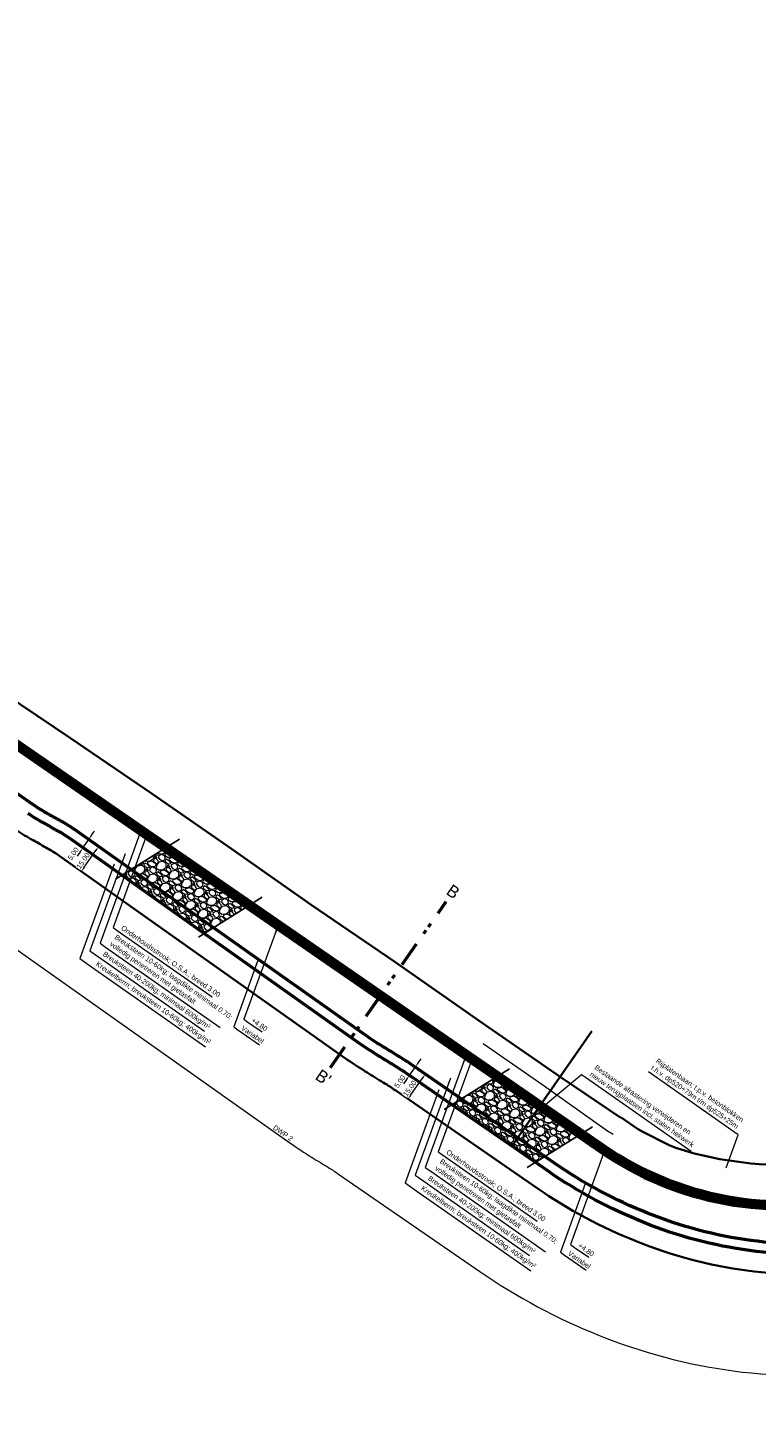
# Model space of a CAD drawing. Header units: metres. Extents: x -128301 to 77274, y 393138 to 412865.
# Tile 7 of 13: x 70620 to 70980, y 407081 to 407773. Entities that reach past the tile are written whole.
import ezdxf
from ezdxf.enums import TextEntityAlignment as Align

# ---------------------------------------------------------------- set-up
doc = ezdxf.new("R2010")
doc.units = ezdxf.units.M
for name, pattern in [('BLADGRENS', [31, 12.5, -6.25, 2, -2, 2, -6.25]), ('CENTER2', [28.575, 19.05, -3.175, 3.175, -3.175]), ('ONDERHOUDSSTROOK', [28, 8, -20])]:
    doc.linetypes.add(name, pattern=pattern)
for name, color, linetype, lineweight in [('maatvoering-leadr', 7, 'Continuous', 30), ('maatvoering-lin', 7, 'Continuous', 30), ('Plts-Dwarsprofiel', 5, 'CENTER2', 70), ('Revisie-Bladgrens', 5, 'BLADGRENS', 50), ('sn-arcering_kreukelberm', 253, 'Continuous', 0), ('sn-arcering_overlaging', 126, 'Continuous', 9), ('TL-2.5mm Tekst', 7, 'Continuous', 25), ('TM-Glooiing', 4, 'Continuous', 50), ('TM-Invloedsgebied', 1, 'Continuous', 18), ('TM-Kreukelberm', 43, 'Continuous', 50), ('TM-onderhoudsweg', 3, 'Continuous', 35), ('TM-Raster', 41, 'RASTER', 35), ('TM-Werkgrens', 62, 'PBZ-WERKGRENS', 35)]:
    doc.layers.add(name, color=color, linetype=linetype, lineweight=lineweight)
doc.layers.add('sn-arcrand', color=7, linetype='Continuous', plot=False)
doc.layers.add('TM-Hulplijn-plaatsdwp in situatie', color=213, linetype='Continuous', lineweight=9, plot=False)
doc.styles.add('GM25mm', font='StagCAD.ttf', dxfattribs={"width": 0.96, "height": 2.5})
doc.styles.add('StagCAD', font='StagCAD.ttf')
doc.linetypes.add('PBZ-WERKGRENS', pattern='A,5.5,-1.05,["O",StagCAD,S=2,R=0,X=0,Y=-1],-3.45', length=10)
doc.linetypes.add('RASTER', pattern='A,3,-2,[200,RASTER,S=0.75,R=0,X=0,Y=0],-2,3', length=10)
doc.dimstyles.new('GM-maatvoering', dxfattribs={"dimtxt": 2.5, "dimasz": 2.5, "dimexe": 1, "dimexo": 0, "dimgap": 1, "dimtad": 1, "dimrnd": 0.001, "dimzin": 1, "dimdsep": 46, "dimtxsty": 'StagCAD', "dimcen": 0.09, "dimclrd": 1, "dimclre": 1, "dimclrt": 7, "dimazin": 0, "dimtfac": 1, "dimtix": 1, "dimtmove": 0, "dimatfit": 3, "dimfxl": 1, "dimfxlon": 1, "dimtvp": 0.83, "dimtolj": 1, "dimtzin": 0, "dimlwd": 15, "dimlwe": 15, "dimarcsym": 0})
pattern_1 = [(193.012788, (69619.07284, 407570.60876), (-89.27138063, -21.21222763), [1.025164, -101.49145]), (149.96974, (69618.074, 407570.37792), (79.273915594, -46.20589039), [1.759214, -174.162147]), (97.510447, (69616.55094, 407571.25834), (14.34220892, -112.3678488), [1.240445, -122.80417]), (232.27369, (69613.02392, 407571.4024), (93.65498749, 120.46811909), [1.602014, -158.599312]), (257.833654, (69612.04367, 407570.1353), (21.23813645, 96.75652516), [1.5709, -155.519423]), (322.27369, (69611.7126, 407568.5997), (-120.46811909, 93.65498749), [1.602014, -158.599312]), (2.69424, (69612.9797, 407567.61943), (-124.851725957, -5.600903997), [2.11858, -209.739346]), (37.255328, (69615.09593, 407567.719), (139.84792384, 106.72808158), [2.00016, -198.01577]), (86.429566, (69616.68795, 407568.92985), (6.882973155, 116.11042107), [1.60744, -159.136637]), (140.23636, (69616.78806, 407570.53417), (64.2906719, -54.31911548), [1.83514, -89.92181]), (187.397438, (69615.3774, 407571.70796), (-122.980439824, -16.213495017), [2.373234, -234.950318]), (103.814075, (69619.1597, 407567.01304), (-17.46965537, 68.0461986), [0.810014, -80.191697]), (136.469234, (69618.96632, 407567.79963), (72.40389663, -69.30235893), [1.541046, -152.563917]), (190, (69617.849, 407568.861), (-4.370652, -6.241939), [1.07763, -9.69868]), (168.19859, (69617.9366, 407569.916), (39.9509978, -9.3693851), [0.580324, -57.451867]), (256.80141, (69617.3685, 407570.0347), (6.8700188, 23.0964682), [0.820697, -40.21426]), (355.96376, (69617.1812, 407569.2357), (27.4671206, -0.6280802), [1.33296, -43.098894]), (126.56505, (69618.5108, 407569.1418), (8.1132247, -14.9832435), [0.96386, -23.132694]), (341.38954, (69613.7482, 407572.56966), (75.53134311, -24.98070872), [1.350264, -133.67648]), (35.346176, (69615.0279, 407572.13875), (-73.0449312, -51.17871457), [1.132797, -112.146647]), (258.19859, (69619.3849, 407570.3902), (9.3693851, 39.9509978), [1.16064, -56.87155]), (308.61046, (69619.14756, 407569.2541), (-49.30742844, 62.43234018), [1.350264, -133.67648]), (304.443955, (69611.0384, 407568.6997), (-22.468388, 34.3371394), [1.302106, -63.803203]), (259.77514, (69611.7749, 407567.62584), (16.86748396, 90.51458659), [1.091016, -108.01078]), (31.80141, (69615.0767, 407564.1046), (34.3371394, 22.468388), [1.16064, -56.87155]), (342.354025, (69616.0631, 407564.7162), (-98.62781129, 31.85072747), [1.27735, -126.457128]), (34.443955, (69612.01815, 407566.2462), (-34.3371394, -22.468388), [0.651053, -64.454256]), (66.30993, (69614.7022, 407564.3668), (11.2406712, 29.3384068), [0.388544, -38.465985]), (130.96376, (69614.8583, 407564.7226), (14.3551633, -19.353896), [1.5709, -29.847164]), (151.009006, (69613.82844, 407565.90885), (66.79003822, -37.46458587), [1.4558, -144.124095]), (268.69007, (69616.7878, 407568.6739), (2.4993663, 16.8545296), [1.09897, -26.37533]), (318.157227, (69616.76267, 407567.5752), (97.37165093, -86.784968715), [1.91867, -189.948027]), (25.945396, (69618.19204, 407566.2953), (-55.56232143, -26.21096026), [0.784525, -77.668177]), (55, (69618.8975, 407566.6385), (-1.871286, 10.61259), [0.4572, -7.1628]), (85.256437, (69613.8347, 407566.1835), (-5.6268128, -61.17617982), [1.0586, -104.801822]), (13.012788, (69613.92227, 407567.2385), (89.27138063, 21.21222763), [2.05033, -100.466287]), (325, (69615.92, 407567.7), (10.61259, 1.871286), [1.9812, -5.6388]), (290.304846, (69617.54285, 407566.5638), (31.8248187, -87.40009448), [1.20483, -119.27795]), (219.0546, (69617.9609, 407565.4338), (-23.72454836, -20.5971019), [1.109487, -54.36495]), (172.645975, (69617.09938, 407564.7348), (-162.30335742, 20.62301069), [1.806435, -178.837393]), (140.42608, (69615.3078, 407564.96602), (-76.77454906, 63.06042036), [1.91109, -189.19754])]
pattern_2 = [(280, (69601.242, 407941.536), (8.10919, -5.678117), [0.35, -0.35, 0.7, -5.6]), (280, (69601.1, 407944.354), (8.10919, -5.678117), [1.75, -5.25]), (280, (69601.384, 407944.76), (8.10919, -5.678117), [1.75, -5.25]), (280, (69603.6544, 407941.9614), (8.10919, -5.678117), [0.35, -6.65]), (280, (69603.736, 407945.53), (8.10919, -5.678117), [1.05, -5.95]), (280, (69604.081, 407945.5906), (8.10919, -5.678117), [1.05, -5.95]), (280, (69605.155, 407941.515), (8.10919, -5.678117), [2.1, -4.9]), (280, (69605.4386, 407941.9206), (8.10919, -5.678117), [2.1, -4.9]), (280, (69605.824, 407943.7656), (8.10919, -5.678117), [0.7, -6.3]), (280, (69606.2296, 407943.482), (8.10919, -5.678117), [0.35, -6.65]), (280, (69606.372, 407946.7054), (8.10919, -5.678117), [0.35, -0.35, 0.35, -5.95]), (10, (69604.993, 407946.462), (5.678117, 8.10919), [1.05, -5.95]), (10, (69602.641, 407945.692), (5.678117, 8.10919), [0.35, -0.7, 0.35, -0.7, 1.4, -3.5]), (10, (69606.899, 407945.732), (5.678117, 8.10919), [0.35, -6.65]), (10, (69603.979, 407944.151), (5.678117, 8.10919), [0.35, -6.65]), (10, (69605.763, 407944.11), (5.678117, 8.10919), [0.35, -6.65]), (10, (69602.0934, 407942.752), (5.678117, 8.10919), [0.7, -6.3]), (10, (69601.8095, 407942.347), (5.678117, 8.10919), [1.05, -5.95]), (10, (69606.0064, 407942.7315), (5.678117, 8.10919), [0.7, -0.35, 0.7, -5.25]), (10, (69603.999, 407942.022), (5.678117, 8.10919), [1.4, -5.6]), (10, (69604.06, 407941.6775), (5.678117, 8.10919), [0.7, -6.3]), (10, (69601.769, 407940.563), (5.678117, 8.10919), [1.4, -5.6]), (10, (69601.8294, 407940.218), (5.678117, 8.10919), [1.05, -5.95]), (325, (69601.688, 407943.0363), (6.893654, 1.215537), [0.494975, -9.40452]), (325, (69603.5937, 407942.306), (6.893654, 1.215537), [0.494975, -9.40452]), (325, (69604.7493, 407941.799), (6.893654, 1.215537), [0.494975, -9.40452]), (325, (69604.5878, 407946.746), (6.893654, 1.215537), [0.494975, -9.40452]), (325, (69606.088, 407946.3), (6.893654, 1.215537), [0.494975, -9.40452]), (325, (69602.8435, 407942.529), (6.893654, 1.215537), [0.989947, -8.909548]), (325, (69607.446, 407942.63), (6.893654, 1.215537), [0.989947, -8.909548]), (55, (69600.836, 407941.82), (-1.215537, 6.893654), [0.989947, -8.909548]), (55, (69601.2417, 407941.536), (-1.215537, 6.893654), [0.989947, -8.909548]), (55, (69603.1474, 407940.806), (-1.215537, 6.893654), [0.989947, -8.909548]), (55, (69605.378, 407942.2653), (-1.215537, 6.893654), [0.989947, -8.909548]), (55, (69605.4386, 407941.9206), (-1.215537, 6.893654), [0.989947, -8.909548]), (55, (69603.1274, 407942.9347), (-1.215537, 6.893654), [1.484924, -8.41457]), (55, (69603.208, 407940.461), (-1.215537, 6.893654), [1.484924, -8.41457]), (55, (69602.7827, 407942.874), (-1.215537, 6.893654), [1.9799, -7.919596]), (55, (69606.372, 407946.7054), (-1.215537, 6.893654), [1.9799, -7.919596]), (55, (69606.0273, 407946.6446), (-1.215537, 6.893654), [1.9799, -7.919596]), (55, (69602.2965, 407945.6314), (-1.215537, 6.893654), [0.494975, -9.40452]), (55, (69604.02, 407945.9352), (-1.215537, 6.893654), [0.494975, -9.40452]), (306.56505, (69601.3024, 407941.1913), (1.215537, -6.893654), [0.782624, -14.869852]), (306.56505, (69603.1274, 407942.9347), (1.215537, -6.893654), [0.782624, -14.869852]), (306.56505, (69602.8635, 407940.4003), (1.215537, -6.893654), [1.565248, -14.087228]), (306.56505, (69603.2082, 407940.461), (1.215537, -6.893654), [1.565248, -14.087228]), (343.43495, (69606.2903, 407943.137), (6.893654, 1.215537), [0.7826, -7.826, 1.5652, -5.478676]), (343.43495, (69602.925, 407946.0976), (6.893654, 1.215537), [0.782624, -14.869852]), (343.43495, (69600.35, 407944.5773), (6.893654, 1.215537), [0.782624, -14.869852]), (343.43495, (69602.986, 407945.753), (6.893654, 1.215537), [0.782624, -14.869852]), (343.43495, (69606.6958, 407942.853), (6.893654, 1.215537), [0.782624, -14.869852]), (343.43495, (69606.2903, 407943.137), (6.893654, 1.215537), [0.782624, -14.869852]), (343.43495, (69604.3238, 407944.2118), (6.893654, 1.215537), [1.565248, -14.087228]), (343.43495, (69604.263, 407944.5565), (6.893654, 1.215537), [1.565248, -14.087228]), (36.56505, (69604.0807, 407945.5906), (6.893654, 1.215537), [0.782624, -14.869852]), (36.56505, (69601.0393, 407944.699), (6.893654, 1.215537), [1.565248, -14.087228]), (36.56505, (69601.384, 407944.7597), (6.893654, 1.215537), [1.565248, -14.087228]), (73.43495, (69606.108, 407944.171), (-1.215537, 6.893654), [1.565248, -14.087228]), (73.43495, (69606.2296, 407943.4817), (-1.215537, 6.893654), [2.34787, -13.304604]), (325, (69600.3147, 407944.7775), (1.2546985, 1.791895), [1.09375, -0.546875])]

# ---------------------------------------------------------------- blocks, each defined once
blk = doc.blocks.new('*D26')
at = {"layer": 'Defpoints', "color": 0, "transparency": 16777216}
for p in [(71486.69, 407354.29), (71480.48, 407342.59), (71531.54, 407332.15), (71503.6, 407315.16), (71519.06, 407308.78)]:
    blk.add_point(p, dxfattribs=at)
at = {"layer": 'maatvoering-lin', "color": 1, "lineweight": 15, "transparency": 16777216}
for p, q in [((71474.69, 407331.68), (71473.75, 407329.91)), ((71518.76, 407308.21), (71517.82, 407306.45))]:
    blk.add_line(p, q, dxfattribs=at)
blk.add_arc((61983.94, 389452.24), 20241.24, 61.905545, 62.032722, dxfattribs=at)
at = {"layer": 'maatvoering-lin', "color": 1, "transparency": 16777216}
for points in [[(71476.23, 407329.25), (71476.62, 407329.99), (71474.22, 407330.79)], [(71516.28, 407308.88), (71515.89, 407308.14), (71518.29, 407307.33)]]:
    blk.add_solid(points, dxfattribs=at)
blk = doc.blocks.new('*D29')
at = {"layer": 'Defpoints', "color": 0, "transparency": 16777216}
blk.add_point((70654.55, 407368.75), dxfattribs=at)
blk.add_point((70654.55, 407368.75), dxfattribs=at)
at = {"layer": 'maatvoering-lin', "color": 1, "lineweight": 15, "transparency": 16777216}
for p, q in [((70654.55, 407368.75), (70653.73, 407369.32)), ((70647.46, 407358.46), (70653.13, 407366.69)), ((70646.04, 407356.4), (70645.21, 407356.97))]:
    blk.add_line(p, q, dxfattribs=at)
at = {"layer": 'maatvoering-lin', "color": 7, "transparency": 16777216, "insert": (70646.92, 407361.64), "char_height": 2.5, "attachment_point": 5, "rotation": 55.39998, "style": 'StagCAD', "bg_fill": 3, "box_fill_scale": 1.1, "bg_fill_color": 256, "bg_fill_true_color": 13158600, "bg_fill_transparency": 0}
blk.add_mtext('\\A1;15.00', dxfattribs=at)
at = {"layer": 'Defpoints', "color": 0, "transparency": 16777216}
blk.add_point((70646.04, 407356.4), dxfattribs=at)
at = {"layer": 'maatvoering-lin', "color": 1, "transparency": 16777216}
for points in [[(70652.79, 407366.93), (70653.48, 407366.45), (70654.55, 407368.75)], [(70647.11, 407358.7), (70647.8, 407358.22), (70646.04, 407356.4)]]:
    blk.add_solid(points, dxfattribs=at)
blk = doc.blocks.new('*D30')
at = {"layer": 'Defpoints', "color": 0, "transparency": 16777216}
blk.add_point((70816.06, 407256.24), dxfattribs=at)
blk.add_point((70816.06, 407256.24), dxfattribs=at)
at = {"layer": 'maatvoering-lin', "color": 1, "lineweight": 15, "transparency": 16777216}
for p, q in [((70808.94, 407245.97), (70814.64, 407254.19)), ((70816.06, 407256.24), (70815.24, 407256.81)), ((70807.52, 407243.91), (70806.69, 407244.48))]:
    blk.add_line(p, q, dxfattribs=at)
at = {"layer": 'maatvoering-lin', "color": 7, "transparency": 16777216, "insert": (70808.41, 407249.16), "char_height": 2.5, "attachment_point": 5, "rotation": 55.26666, "style": 'StagCAD', "bg_fill": 3, "box_fill_scale": 1.1, "bg_fill_color": 256, "bg_fill_true_color": 13158600, "bg_fill_transparency": 0}
blk.add_mtext('\\A1;15.00', dxfattribs=at)
at = {"layer": 'Defpoints', "color": 0, "transparency": 16777216}
blk.add_point((70807.52, 407243.91), dxfattribs=at)
at = {"layer": 'maatvoering-lin', "color": 1, "transparency": 16777216}
for points in [[(70814.3, 407254.42), (70814.98, 407253.95), (70816.06, 407256.24)], [(70808.6, 407246.21), (70809.28, 407245.73), (70807.52, 407243.91)]]:
    blk.add_solid(points, dxfattribs=at)
blk = doc.blocks.new('*D38')
at = {"layer": 'Defpoints', "color": 0, "transparency": 16777216}
for p in [(70811.07, 407259.69), (70811.12, 407259.65)]:
    blk.add_point(p, dxfattribs=at)
at = {"layer": 'maatvoering-lin', "color": 1, "lineweight": 15, "transparency": 16777216}
for p, q in [((70811.12, 407259.65), (70810.25, 407260.26)), ((70812.5, 407261.74), (70813.93, 407263.78)), ((70806.77, 407253.54), (70805.33, 407251.5)), ((70808.26, 407255.55), (70807.38, 407256.17))]:
    blk.add_line(p, q, dxfattribs=at)
at = {"layer": 'maatvoering-lin', "color": 1, "transparency": 16777216}
blk.add_solid([(70812.16, 407261.97), (70812.84, 407261.5), (70811.07, 407259.69)], dxfattribs=at)
at = {"layer": 'maatvoering-lin', "color": 7, "transparency": 16777216, "insert": (70803.49, 407252.58), "char_height": 2.5, "attachment_point": 5, "rotation": 55.00012, "style": 'StagCAD', "bg_fill": 3, "box_fill_scale": 1.1, "bg_fill_color": 256, "bg_fill_true_color": 13158600, "bg_fill_transparency": 0}
blk.add_mtext('\\A1;5.00', dxfattribs=at)
at = {"layer": 'Defpoints', "color": 0, "transparency": 16777216}
blk.add_point((70808.26, 407255.55), dxfattribs=at)
at = {"layer": 'maatvoering-lin', "color": 1, "lineweight": 15, "transparency": 16777216}
blk.add_line((70808.2, 407255.59), (70811.07, 407259.69), dxfattribs=at)
at = {"layer": 'maatvoering-lin', "color": 1, "transparency": 16777216}
blk.add_solid([(70806.42, 407253.78), (70807.11, 407253.31), (70808.2, 407255.59)], dxfattribs=at)
blk = doc.blocks.new('*D39')
at = {"layer": 'Defpoints', "color": 0, "transparency": 16777216}
blk.add_point((70649.64, 407372.22), dxfattribs=at)
blk.add_point((70649.64, 407372.22), dxfattribs=at)
at = {"layer": 'maatvoering-lin', "color": 1, "lineweight": 15, "transparency": 16777216}
for p, q in [((70651.06, 407374.28), (70652.48, 407376.34)), ((70646.81, 407368.1), (70645.98, 407368.67)), ((70649.64, 407372.22), (70648.82, 407372.79)), ((70645.39, 407366.05), (70643.97, 407363.99))]:
    blk.add_line(p, q, dxfattribs=at)
at = {"layer": 'maatvoering-lin', "color": 1, "transparency": 16777216}
blk.add_solid([(70650.72, 407374.51), (70651.41, 407374.04), (70649.64, 407372.22)], dxfattribs=at)
at = {"layer": 'maatvoering-lin', "color": 7, "transparency": 16777216, "insert": (70642.01, 407365.11), "char_height": 2.5, "attachment_point": 5, "rotation": 55.39998, "style": 'StagCAD', "bg_fill": 3, "box_fill_scale": 1.1, "bg_fill_color": 256, "bg_fill_true_color": 13158600, "bg_fill_transparency": 0}
blk.add_mtext('\\A1;5.00', dxfattribs=at)
at = {"layer": 'Defpoints', "color": 0, "transparency": 16777216}
blk.add_point((70646.81, 407368.1), dxfattribs=at)
at = {"layer": 'maatvoering-lin', "color": 1, "lineweight": 15, "transparency": 16777216}
blk.add_line((70646.81, 407368.1), (70649.64, 407372.22), dxfattribs=at)
at = {"layer": 'maatvoering-lin', "color": 1, "transparency": 16777216}
blk.add_solid([(70645.04, 407366.28), (70645.73, 407365.81), (70646.81, 407368.1)], dxfattribs=at)

msp = doc.modelspace()

# ---------------------------------------------------------------- hatches: boundary and pattern name
at = {"layer": 'sn-arcering_kreukelberm'}
h = msp.add_hatch(dxfattribs=at)
h.set_pattern_fill('GRAVEL', color=256, scale=0.3, style=0)
h.set_pattern_definition(pattern_1)
h.paths.add_polyline_path([(70727.477, 407338.636), (70686.196, 407367.114), (70665.973, 407354.549), (70706.717, 407325.738)])
h = msp.add_hatch(dxfattribs=at)
h.set_pattern_fill('GRAVEL', color=256, scale=0.3, style=0)
h.set_pattern_definition(pattern_1)
h.paths.add_polyline_path([(70891.291, 407225.628), (70850.01, 407254.106), (70829.144, 407241.142), (70870.425, 407212.665)])
at = {"layer": 'sn-arcering_overlaging'}
h = msp.add_hatch(dxfattribs=at)
h.set_pattern_fill('NATUURST', color=256, scale=0.7, angle=-45, style=0, pattern_type=2)
h.set_pattern_definition(pattern_2)
h.paths.add_polyline_path([(70728.172, 407339.068), (70686.891, 407367.545), (70686.196, 407367.114), (70727.477, 407338.636)])
h = msp.add_hatch(dxfattribs=at)
h.set_pattern_fill('NATUURST', color=256, scale=0.7, angle=-45, style=0, pattern_type=2)
h.set_pattern_definition(pattern_2)
h.paths.add_polyline_path([(70891.985, 407226.06), (70850.704, 407254.538), (70850.01, 407254.106), (70891.291, 407225.628)])

# ---------------------------------------------------------------- linework, layer by layer
at = {"layer": 'Revisie-Bladgrens'}
msp.add_lwpolyline([(70769.117, 407259.526), (70826.386, 407341.503)], dxfattribs=at)
at = {"layer": 'sn-arcrand'}
for points in [[(70662.898, 407352.639), (70694.513, 407372.281)], [(70703.856, 407323.96), (70735.471, 407343.603)], [(70825.428, 407238.834), (70857.707, 407258.889)], [(70866.386, 407210.155), (70898.665, 407230.21)]]:
    msp.add_lwpolyline(points, dxfattribs=at)
at = {"layer": 'TM-Glooiing'}
for points in [[(70006.839, 408295.822), (70006.173, 408296.168, -0.0878983), (69998.716, 408286.738), (69988.166, 408277.751, 0.0643733), (69979.595, 408268.301), (69901.152, 408155.603, 0.0574864), (69835.962, 408034.329, 0.0546874), (69828.091, 408005.788, 0.1903496), (69839.25, 407955.015, 0.0927691), (69849.954, 407943.998), (70902.287, 407218.042, 0.4488935), (71135.633, 407275.142), (71222.781, 407439.734), (71222.119, 407440.084)], [(71284.119, 407444.388), (71275.076, 407449.188, 0.119757), (71270.095, 407450.352, 0.0618343), (71264.717, 407449.649, 0.0203278), (71259.503, 407448.105, 0.0260912), (71244.906, 407442.904, 0.0633176), (71238.513, 407439.036, 0.1057763), (71233.982, 407433.5), (71150.844, 407267.115, -0.2264433), (71028.481, 407175.374, -0.0817408), (70977.056, 407174.024, -0.0630159), (70925.965, 407187.55, -0.0560283), (70879.891, 407212.209), (70809.925, 407260.475, 0.0126851), (70802.127, 407265.517, -0.0009661), (70794.209, 407270.378, -0.0146231), (70786.452, 407275.479), (70643.567, 407376.518, 0.0241902), (70636.616, 407380.869, 0.0007221), (70629.441, 407384.877, -0.0227331), (70622.462, 407389.19), (70478.703, 407488.98, 0.001133)]]:
    msp.add_lwpolyline(points, format="xyb", dxfattribs=at)
at = {"layer": 'TM-Hulplijn-plaatsdwp in situatie'}
msp.add_lwpolyline([(70844.602, 407271.331), (70873.68, 407251.2), (70906.144, 407228.16), (70908.901, 407226.557)], dxfattribs=at)
at = {"layer": 'TM-Invloedsgebied'}
msp.add_lwpolyline([(70606.319, 407323.248), (70749.034, 407222.329, 0.0148028), (70760.097, 407215.048, 0.0009661), (70768.23, 407210.055, -0.0124056), (70773.15, 407206.878), (70843.01, 407158.685, 0.0558872), (70901.731, 407127.237, 0.0627467), (70968.315, 407109.614, 0.0819116), (71040.993, 407111.589, 0.2274538), (71208.738, 407237.56), (71277.16, 407374.492), (71484.124, 407264.632), (71493.06, 407259.818)], format="xyb", dxfattribs=at)
at = {"layer": 'TM-Kreukelberm', "flags": 128}
msp.add_lwpolyline([(71521.206, 407312.808), (71477.095, 407336.292), (71281.775, 407439.972), (71272.783, 407444.745, 0.118139), (71270.133, 407445.353, 0.0621473), (71265.956, 407444.805, 0.0207785), (71261.027, 407443.342, 0.0261559), (71246.883, 407438.311, 0.0626548), (71241.628, 407435.125, 0.1050373), (71238.44, 407431.237), (71155.295, 407264.838, -0.226542), (71029.444, 407170.468, -0.0817588), (70976.383, 407169.069, -0.0629894), (70924.101, 407182.911, -0.0560147), (70877.054, 407208.091), (70807.095, 407256.353, 0.0126692), (70799.519, 407261.251, -0.0009661), (70791.585, 407266.122, -0.0146407), (70783.574, 407271.39), (70640.696, 407372.424, 0.0241296), (70634.171, 407376.507, 0.0007221), (70627.009, 407380.509, -0.0227854), (70619.627, 407385.071)], format="xyb", dxfattribs=at)
at = {"layer": 'TM-onderhoudsweg'}
msp.add_lwpolyline([(70006.839, 408295.822, -0.088549), (69999.208, 408286.173), (69988.652, 408277.18, 0.0643733), (69980.211, 408267.873), (69901.767, 408155.175, 0.0574864), (69836.659, 408034.052, 0.0546874), (69828.831, 408005.669, 0.1903674), (69839.875, 407955.43, 0.0927691), (69850.387, 407944.611), (70902.713, 407218.659, 0.4488935), (71134.971, 407275.493), (71222.119, 407440.084)], format="xyb", dxfattribs=at)
at = {"layer": 'TM-onderhoudsweg', "linetype": 'ONDERHOUDSSTROOK', "const_width": 3, "flags": 128}
msp.add_lwpolyline([(69999.01, 408284.033), (69990.52, 408276.8, 0.0634403), (69982.171, 408268.063), (69902.998, 408154.318, 0.0574864), (69838.053, 408033.498, 0.0546874), (69830.312, 408005.43, 0.1904233), (69841.128, 407956.255, 0.0927886), (69851.259, 407945.832), (70903.565, 407219.894, 0.4488907), (71133.644, 407276.193), (71220.794, 407440.786, 0.1548687), (71222.253, 407448.821), (71220.22, 407464.664)], format="xyb", dxfattribs=at)
at = {"layer": 'TM-onderhoudsweg', "flags": 128}
msp.add_lwpolyline([(70001.63, 408282.179, 0.6225669), (69999.983, 408282.891), (69990.597, 408274.896, 0.0643733), (69982.673, 408266.159), (69904.23, 408153.461, 0.0574864), (69839.447, 408032.944, 0.0546874), (69831.793, 408005.191, 0.1904428), (69842.374, 407957.089, 0.0927691), (69852.117, 407947.062), (70904.417, 407221.129, 0.4488907), (71132.319, 407276.895), (71219.468, 407441.488, 0.1548687), (71220.765, 407448.631), (71218.732, 407464.473, 0.7316656), (71216.857, 407464.814)], format="xyb", dxfattribs=at)
at = {"layer": 'TM-Raster', "flags": 128}
msp.add_lwpolyline([(70858.766, 407220.708), (70898.433, 407277.529)], dxfattribs=at)
at = {"layer": 'TM-Werkgrens', "flags": 128}
msp.add_lwpolyline([(71162.257, 407390.857), (71189.136, 407430.916), (71205.603, 407455.512), (71223.742, 407490.917), (71225.247, 407494.8), (71224.71, 407500.066), (71222.979, 407503.974), (71217.31, 407510.048), (71217.529, 407510.609), (71252.771, 407496.875), (71252.267, 407495.582), (71243.852, 407497.303), (71237.968, 407496.113), (71233.786, 407493.15), (71230.141, 407487.746), (71223.434, 407475.09, 0.1549574), (71222.243, 407468.539), (71224.419, 407453.179), (71228.398, 407458.22), (71235.141, 407464.66), (71247.515, 407470.366), (71264.366, 407474.891), (71278.707, 407473.639), (71290.801, 407468.379), (71303.888, 407461.52), (71312.121, 407457.345), (71337.348, 407444.303), (71382.762, 407421.927), (71427.006, 407400.583), (71472.454, 407377.933), (71516.14, 407355.093), (71542.827, 407340.616), (71521.792, 407301.134), (71507.701, 407308.724), (71269.273, 407435.286, 0.0301995), (71268.444, 407435.119, 0.0219435), (71264.081, 407433.817, 0.0262777), (71250.855, 407429.133, 0.0601679), (71247.862, 407427.306, 0.0981375), (71247.341, 407426.678), (71164.2, 407260.287, -0.2267265), (71031.368, 407160.654, -0.0817916), (70975.038, 407159.16, -0.0629398), (70920.372, 407173.632, -0.0559891), (70871.38, 407199.857), (70801.436, 407248.109, 0.0126353), (70794.305, 407252.718, -0.0009661), (70786.337, 407257.609, -0.0146734), (70777.819, 407263.212), (70634.957, 407364.235, 0.0239895), (70629.281, 407367.784, 0.0007221), (70622.144, 407371.772, -0.0228784), (70613.956, 407376.835), (70470.149, 407476.658, 0.001133), (70462.893, 407481.667, 0.0003141), (70455.579, 407486.685, -0.0005047), (70448.227, 407491.734), (70304.075, 407590.993, -0.0058025), (70290.507, 407600.614, 0.000797), (70277.368, 407610.13, 0.0073842), (70264.415, 407619.191), (70119.333, 407717.058, -0.0094545), (70109.503, 407724.005, -0.0006019), (70100.256, 407730.823, 0.0082153), (70091.358, 407737.178), (69914.654, 407858.243), (69892.046, 407825.245), (69821.282, 407873.727, -0.1035835), (69791.514, 407904.816), (69782.724, 407918.922, -0.1873365), (69761.886, 408016.464, -0.003665), (69762.381, 408019.396), (69801.773, 408012.45, -0.0510093), (69810.816, 408044.325, -0.0574864), (69878.942, 408171.062), (69986.765, 408325.969, 0.0162489), (69990.464, 408331.744, -0.0006973), (69994.348, 408338.245, -0.0177781), (69998.851, 408345.186), (70039.22, 408402.158), (70048.401, 408404.989), (70044.827, 408416.578), (70030.394, 408462.62), (70037.911, 408464.913), (70052.276, 408418.473), (70059.591, 408395.348), (70060.963, 408384.974), (70060.221, 408375.153), (70057.15, 408365.127), (70052.79, 408357.697), (70046.177, 408348.288), (70029.723, 408325.097), (70019.981, 408310.112), (70011.473, 408293.427), (70005.572, 408277.296), (70001.635, 408267.689), (69993.517, 408252.307), (69978.975, 408230.661), (69967.754, 408214.831), (69938.801, 408173.476), (69909.99, 408131.875), (69884.923, 408089.804), (69863.007, 408045.362), (69854.218, 408024.876), (69851.102, 408014.575), (69849.557, 408001.343), (69851.075, 407986.063), (69853.748, 407977.665), (69859.861, 407964.34), (69867.019, 407955.573), (69885.415, 407942.012), (69904.614, 407929.44), (69946.753, 407900.575), (69991.178, 407869.925), (70033.254, 407841.125), (70073.065, 407813.511), (70114.251, 407785.485), (70131.1, 407773.592), (70170.261, 407746.414), (70208.121, 407720.722), (70247.489, 407693.283), (70288.264, 407665.229), (70327.308, 407638.245), (70376.081, 407604.565), (70415.939, 407577.232), (70456.537, 407549.108), (70496.793, 407521.158), (70536.244, 407494.221), (70576.224, 407466.686), (70615.991, 407438.805), (70640.71, 407422.189), (70680.973, 407394.664), (70720.325, 407367.491), (70759.705, 407339.951), (70800.978, 407311.7), (70842.752, 407282.487), (70882.687, 407254.819), (70912.77, 407234.704), (70912.824, 407234.755), (70920.975, 407229.263), (70923.516, 407227.656), (70936.68, 407221.181), (70939.889, 407219.867), (70948.979, 407216.938), (70961.662, 407214.253), (70977.057, 407212.017), (70983.254, 407211.56), (71006.489, 407212.832), (71028.171, 407217.78), (71048.638, 407226.263), (71067.745, 407238.417), (71084.674, 407252.826), (71096.237, 407268.246), (71097.042, 407269.69)], format="xyb", dxfattribs=at)

# ---------------------------------------------------------------- texts
at = {"layer": 'Plts-Dwarsprofiel', "linetype": 'Continuous', "ltscale": 0.5, "char_height": 6, "attachment_point": 5, "rotation": 325.057581, "style": 'StagCAD'}
for s, insert in [('B', (70829.822, 407346.422)), ("B'", (70765.681, 407254.607))]:
    msp.add_mtext_dynamic_manual_height_columns(s, width=14.02627, gutter_width=1, heights=[0], dxfattribs=dict(at, insert=insert))
at = {"layer": 'TL-2.5mm Tekst', "style": 'GM25mm', "width": 0.96}
msp.add_text('DWP 2', height=2.5, rotation=325, dxfattribs=at).set_placement((70744.568, 407225.487), align=Align.BOTTOM_CENTER)

# ---------------------------------------------------------------- dimensions: what is measured, and where the dimension line sits
at = {"layer": 'maatvoering-lin'}
dim = msp.add_angular_dim_2l(base=(71503.605, 407315.164), line1=((71531.544, 407332.154), (71519.064, 407308.781)), line2=((71480.481, 407342.594), (71486.691, 407354.294)), text=' ', dimstyle='GM-maatvoering', dxfattribs=at)
dim.commit()
dim.dimension.update_dxf_attribs({"geometry": '*D26', "text_midpoint": (-128300.762, 393137.791)})

# ---------------------------------------------------------------- leaders
at = {"layer": 'maatvoering-leadr', "annotation_type": 0, "has_hookline": 1, "hookline_direction": 0, "text_width": 7.5, "horizontal_direction": (0.819152, -0.573576, 0)}
for points in [[(70742.909, 407328.901), (70726.324, 407283.39), (70728.372, 407281.956)], [(70904.363, 407217.528), (70887.819, 407172.074), (70889.867, 407170.64)]]:
    msp.add_leader(points, dimstyle='GM-maatvoering', override={"dimscale": 0, "dimgap": 1, "dimtad": 1}, dxfattribs=at)

# ---------------------------------------------------------------- next in the draw order: texts
at = {"layer": 'maatvoering-leadr', "color": 7, "char_height": 2.5, "attachment_point": 7, "rotation": 325, "style": 'StagCAD', "bg_fill": 3, "box_fill_scale": 1.2, "bg_fill_color": 256, "bg_fill_transparency": 0}
for s, insert in [('\\A1;Onderhoudsstrook; O.S.A.; breed 3.00', (70665.123, 407327.48)), ('\\A1;+4.80', (70729.765, 407282.201)), ('\\A1;Bestaande afrastering verwijderen en \\Pnieuw terugplaatsen incl. stalen hekwerk ', (70896.64, 407254.908)), ('\\A1;Onderhoudsstrook; O.S.A.; breed 3.00', (70825.888, 407216.659)), ('\\A1;+4.80', (70891.26, 407170.886))]:
    msp.add_mtext(s, dxfattribs=dict(at, insert=insert))

# ---------------------------------------------------------------- next in the draw order: dimensions: what is measured, and where the dimension line sits
at = {"layer": 'maatvoering-lin'}
for base, p1, p2, angle, picture, middle in [((70654.554, 407368.749), (70646.036, 407356.402), (70654.554, 407368.749), 55.39998, '*D29', (70648.77, 407360.365)), ((70816.063, 407256.241), (70807.516, 407243.914), (70816.063, 407256.241), 55.266665, '*D30', (70810.262, 407247.874))]:
    dim = msp.add_linear_dim(base=base, p1=p1, p2=p2, angle=angle, dimstyle='GM-maatvoering', override={"dimtmove": 1, "dimtfill": 1}, dxfattribs=at)
    dim.commit()
    dim.dimension.update_dxf_attribs({"geometry": picture, "text_midpoint": middle, "dimtype": 161})

# ---------------------------------------------------------------- next in the draw order: dimensions: what is measured, and where the dimension line sits
for base, p1, p2, angle, picture, middle in [((70649.645, 407372.22), (70646.806, 407368.104), (70649.645, 407372.22), 55.39998, '*D39', (70643.861, 407363.836)), ((70811.067, 407259.688), (70808.256, 407255.552), (70811.124, 407259.648), 55.000122, '*D38', (70805.331, 407251.292))]:
    dim = msp.add_linear_dim(base=base, p1=p1, p2=p2, angle=angle, dimstyle='GM-maatvoering', override={"dimtmove": 1, "dimtfill": 1}, dxfattribs=at)
    dim.commit()
    dim.dimension.update_dxf_attribs({"geometry": picture, "text_midpoint": middle, "dimtype": 161})

# ---------------------------------------------------------------- next in the draw order: leaders
at = {"layer": 'maatvoering-leadr', "annotation_type": 0, "has_hookline": 1, "horizontal_direction": (0.819152, -0.573576, 0)}
for points, override, hookline_direction, text_width in [([(70678.609, 407375.173), (70661.683, 407328.668), (70663.731, 407327.234)], {"dimscale": 0, "dimgap": 1, "dimtad": 1}, 0, 56.25), ([(70733.481, 407312.936), (70721.333, 407279.56), (70723.381, 407278.126)], {"dimscale": 0, "dimgap": 1, "dimtad": 1}, 0, 12), ([(70839.374, 407264.353), (70822.448, 407217.848), (70824.496, 407216.414)], {"dimscale": 0, "dimgap": 1, "dimtad": 1}, 0, 56.25), ([(70869.588, 407236.284), (70893.199, 407256.096), (70895.247, 407254.662)], {"dimscale": 0, "dimgap": 1, "dimtad": 1}, 0, 62.75), ([(70964.774, 407209.983), (70970.694, 407226.249), (70968.646, 407227.683)], {"dimscale": 0}, 1, 50.625), ([(70895.284, 407202.464), (70882.828, 407168.244), (70884.876, 407166.81)], {"dimscale": 0, "dimgap": 1, "dimtad": 1}, 0, 12)]:
    msp.add_leader(points, dimstyle='GM-maatvoering', override=override, dxfattribs=dict(at, hookline_direction=hookline_direction, text_width=text_width))

# ---------------------------------------------------------------- next in the draw order: texts
at = {"layer": 'maatvoering-leadr', "color": 7, "char_height": 2.5, "attachment_point": 7, "rotation": 325, "style": 'StagCAD', "bg_fill": 3, "box_fill_scale": 1.2, "bg_fill_color": 256, "bg_fill_transparency": 0}
for insert in [(70724.774, 407278.372), (70886.269, 407167.056)]:
    msp.add_mtext('\\A1;Variabel', dxfattribs=dict(at, insert=insert))
at = {"layer": 'maatvoering-leadr', "insert": (70926.931, 407258.113), "char_height": 2.5, "attachment_point": 7, "rotation": 325, "style": 'StagCAD', "bg_fill": 3, "box_fill_scale": 1.2, "bg_fill_color": 256, "bg_fill_transparency": 0}
msp.add_mtext('\\A1;Rijplatenbaan; t.p.v. betonblokken\\Pt.h.v. dp520+79m t/m dp525+25m', dxfattribs=at)

# ---------------------------------------------------------------- next in the draw order: texts
at = {"layer": 'maatvoering-leadr', "color": 7, "char_height": 2.5, "attachment_point": 7, "rotation": 325, "style": 'StagCAD', "bg_fill": 3, "box_fill_scale": 1.2, "bg_fill_color": 256, "bg_fill_transparency": 0}
for insert in [(70659.388, 407319.288), (70820.153, 407208.468)]:
    msp.add_mtext('\\A1;Breuksteen 10-60kg; laagdikte minimaal 0.70;\\Pvolledig penetreren met gietasfalt', dxfattribs=dict(at, insert=insert))

# ---------------------------------------------------------------- next in the draw order: leaders
at = {"layer": 'maatvoering-leadr', "annotation_type": 0, "has_hookline": 1, "hookline_direction": 0, "text_width": 68.25, "horizontal_direction": (0.819152, -0.573576, 0)}
for points in [[(70675.006, 407375.156), (70655.275, 407320.947), (70657.995, 407319.043)], [(70835.771, 407264.336), (70816.04, 407210.126), (70818.76, 407208.222)]]:
    msp.add_leader(points, dimstyle='GM-maatvoering', override={"dimscale": 0, "dimgap": 1, "dimtad": 1}, dxfattribs=at)

# ---------------------------------------------------------------- next in the draw order: texts
at = {"layer": 'maatvoering-leadr', "color": 7, "char_height": 2.5, "attachment_point": 7, "rotation": 325, "style": 'StagCAD', "bg_fill": 3, "box_fill_scale": 1.2, "bg_fill_color": 256, "bg_fill_transparency": 0}
for insert in [(70655.946, 407314.373), (70816.711, 407203.553)]:
    msp.add_mtext('\\A1;Breuksteen 40-200kg; minimaal 600kg/m²', dxfattribs=dict(at, insert=insert))

# ---------------------------------------------------------------- next in the draw order: leaders
at = {"layer": 'maatvoering-leadr', "annotation_type": 0, "has_hookline": 1, "hookline_direction": 0, "text_width": 62.875, "horizontal_direction": (0.819152, -0.573576, 0)}
for points in [[(70667.724, 407365.032), (70650.285, 407317.117), (70654.553, 407314.128)], [(70828.48, 407254.186), (70811.05, 407206.296), (70815.318, 407203.307)]]:
    msp.add_leader(points, dimstyle='GM-maatvoering', override={"dimscale": 0, "dimgap": 1, "dimtad": 1}, dxfattribs=at)

# ---------------------------------------------------------------- next in the draw order: texts
at = {"layer": 'maatvoering-leadr', "color": 7, "char_height": 2.5, "attachment_point": 7, "rotation": 325, "style": 'StagCAD', "bg_fill": 3, "box_fill_scale": 1.2, "bg_fill_color": 256, "bg_fill_transparency": 0}
for insert in [(70652.505, 407309.458), (70813.27, 407198.638)]:
    msp.add_mtext('\\A1;Kreukelberm; breuksteen 10-60kg; 400kg/m²', dxfattribs=dict(at, insert=insert))

# ---------------------------------------------------------------- next in the draw order: leaders
at = {"layer": 'maatvoering-leadr', "annotation_type": 0, "has_hookline": 1, "hookline_direction": 0, "text_width": 67.75, "horizontal_direction": (0.819152, -0.573576, 0)}
for points in [[(70662.307, 407360.031), (70645.294, 407313.287), (70651.112, 407309.213)], [(70822.786, 407248.424), (70806.059, 407202.466), (70811.877, 407198.392)]]:
    msp.add_leader(points, dimstyle='GM-maatvoering', override={"dimscale": 0, "dimgap": 1, "dimtad": 1}, dxfattribs=at)

doc.saveas('drawing.dxf')
